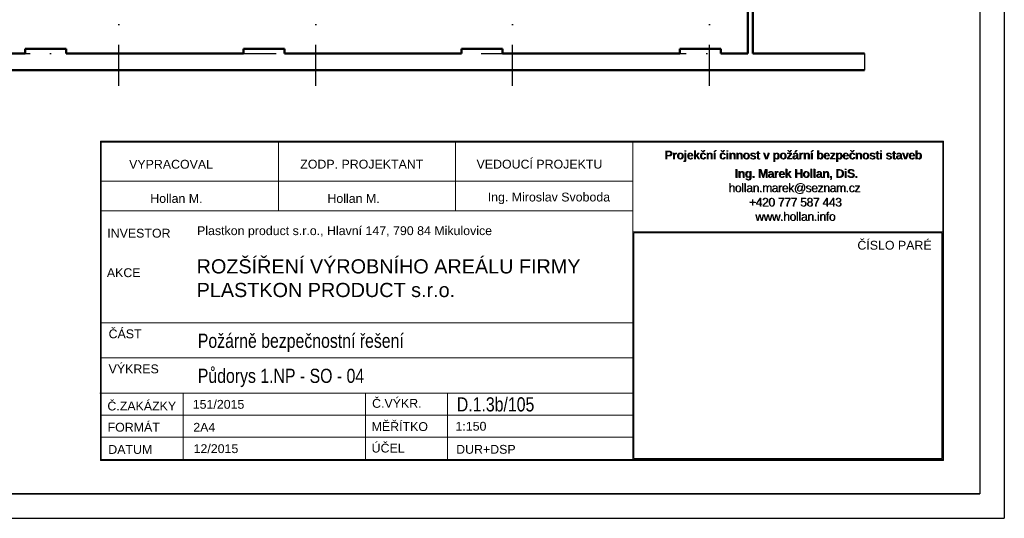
# Model space of a CAD drawing. Header units: millimetres. Extents: x 2886542 to 7567581, y -792623 to 134766.
# Tile 92 of 256: x 3800354 to 3830367, y -219095 to -203893. Entities that reach past the tile are written whole.
import ezdxf

# ---------------------------------------------------------------- set-up
doc = ezdxf.new("R2010")
doc.units = ezdxf.units.MM
doc.linetypes.add('DASHDOT', pattern=[1, 0.5, -0.25, 0, -0.25])
doc.layers.add('IN_C_OSA', color=6, linetype='DASHDOT')
doc.layers.add('LEGENDA', color=30, linetype='Continuous')
doc.layers.add('IN_C_TLUSTA', color=5, linetype='Continuous', lineweight=50)
doc.layers.add('Text obecně', color=7, linetype='Continuous', lineweight=25)
doc.layers.add('IN_HELP', color=6, linetype='Continuous', plot=False)
doc.styles.add('ARIAL', font='arial.ttf')

msp = doc.modelspace()

# ---------------------------------------------------------------- linework, layer by layer
at = {"layer": 'IN_C_OSA', "color": 250, "ltscale": 2500}
for p, q in [((3803378.5, -205913.2), (3803378.5, -180644.4)), ((3809378.5, -205913.2), (3809378.5, -180644.4)), ((3815378.5, -205913.2), (3815378.5, -180644.4)), ((3821378.5, -205913.2), (3821378.5, -180644.4)), ((3789421.6, -204927.1), (3821945.8, -204927.1))]:
    msp.add_line(p, q, dxfattribs=at)
at = {"layer": 'IN_C_TLUSTA', "color": 250}
for p, q in [((3822553.5, -202957.1), (3822553.5, -204927.1)), ((3822703.5, -202957.1), (3822703.5, -204927.1)), ((3796353.5, -204927.1), (3800523.5, -204927.1)), ((3800523.5, -204777.1), (3801773.5, -204777.1)), ((3800523.5, -204777.1), (3800523.5, -204927.1)), ((3801773.5, -204777.1), (3801773.5, -204927.1)), ((3801773.5, -204927.1), (3802953.5, -204927.1)), ((3801773.5, -204927.1), (3807173.5, -204927.1)), ((3807173.5, -204777.1), (3808423.5, -204777.1)), ((3807173.5, -204777.1), (3807173.5, -204927.1)), ((3808423.5, -204777.1), (3808423.5, -204927.1)), ((3808423.5, -204927.1), (3813823.5, -204927.1)), ((3813823.5, -204777.1), (3815073.5, -204777.1)), ((3813823.5, -204777.1), (3813823.5, -204927.1)), ((3815073.5, -204777.1), (3815073.5, -204927.1)), ((3815073.5, -204927.1), (3820473.5, -204927.1)), ((3820473.5, -204777.1), (3821723.5, -204777.1)), ((3820473.5, -204777.1), (3820473.5, -204927.1)), ((3821723.5, -204777.1), (3821723.5, -204927.1)), ((3821723.5, -204927.1), (3822553.5, -204927.1)), ((3822703.5, -204927.1), (3826109.9, -204927.1)), ((3796353.5, -205427.1), (3826109.9, -205427.1))]:
    msp.add_line(p, q, dxfattribs=at)
at = {"layer": 'IN_HELP', "color": 250, "lineweight": 30}
msp.add_line((3826109.9, -204927.1), (3826109.9, -205427.1), dxfattribs=at)
at = {"layer": 'LEGENDA', "color": 7, "lineweight": 9}
for p, q in [((3802812.9, -207595.5), (3802812.9, -217327.6)), ((3828516.3, -207595.5), (3802812.9, -207595.5)), ((3828489.3, -207622.5), (3802839.9, -207622.5)), ((3802839.9, -217300.6), (3802839.9, -207622.5)), ((3808239.8, -209721.3), (3808239.8, -207622.5)), ((3813639.6, -209721.3), (3813639.6, -207622.5)), ((3819039.5, -217300.6), (3819039.5, -207622.5)), ((3828489.3, -217300.6), (3828489.3, -207622.5)), ((3828516.3, -217327.6), (3828516.3, -207595.5)), ((3819039.5, -208818.1), (3802839.9, -208818.1)), ((3819039.5, -209721.3), (3802839.9, -209721.3)), ((3819039.5, -210359.6), (3828489.3, -210359.6)), ((3805339.5, -215275.6), (3805339.5, -217300.6)), ((3810890.3, -215275.6), (3810890.3, -217298)), ((3813389.9, -215275.6), (3813389.9, -217298)), ((3802839.9, -216625.6), (3810890.3, -216625.6)), ((3810890.3, -216623), (3819039.5, -216623)), ((3815889.6, -216623), (3815939, -216623)), ((3802812.9, -217327.6), (3828516.3, -217327.6)), ((3802839.9, -217300.6), (3828489.3, -217300.6))]:
    msp.add_line(p, q, dxfattribs=at)
for points in [[(3819039.5, -210359.6), (3828489.3, -210359.6), (3828489.3, -217300.6), (3819039.5, -217300.6)], [(3819069.5, -210389.6), (3828459.3, -210389.6), (3828459.3, -217270.6), (3819069.5, -217270.6)]]:
    msp.add_lwpolyline(points, close=True, dxfattribs=at)
at = {"layer": 'Text obecně'}
for p, q in [((3830367, -174346.2), (3830367, -219095.2)), ((3829617, -175096.2), (3829617, -218345.2)), ((3829617, -175096.2), (3829617, -218345.2)), ((3829617, -175096.2), (3829617, -218345.2)), ((3798867.8, -218345.2), (3829617, -218345.2)), ((3829617, -218345.2), (3798867.8, -218345.2)), ((3798867.8, -218345.2), (3829617, -218345.2)), ((3798867.8, -218345.2), (3829617, -218345.2)), ((3799617.7, -218345.2), (3829617, -218345.2)), ((3798867.8, -219095.2), (3830367, -219095.2))]:
    msp.add_line(p, q, dxfattribs=at)
at = {"layer": 'Text obecně', "lineweight": 9}
for p, q in [((3819039.5, -213137.7), (3802839.9, -213137.7)), ((3819039.5, -214206.7), (3802839.9, -214206.7)), ((3819039.5, -215275.6), (3802799.4, -215275.6)), ((3819039.5, -215950.6), (3802839.9, -215950.6))]:
    msp.add_line(p, q, dxfattribs=at)

# ---------------------------------------------------------------- texts
at = {"layer": 'LEGENDA', "color": 7, "lineweight": 9, "style": 'ARIAL'}
for s, height, p in [('VYPRACOVAL', 269.99, (3803689.6, -208435.9)), ('ZODP. PROJEKTANT', 269.993, (3808906.2, -208432.3)), ('VEDOUCÍ PROJEKTU', 269.993, (3814280, -208432.3)), ('Hollan M.', 269.99, (3804334.5, -209478.5)), ('Hollan M.', 269.99, (3809734.3, -209478.5)), ('Ing. Miroslav Svoboda', 269.993, (3814619.6, -209435.3)), ('INVESTOR', 269.99, (3803023.2, -210536.9)), ('ČÍSLO PARÉ', 269.99, (3825888.7, -210905.1)), ('AKCE', 269.99, (3803010.5, -211741.8)), ('ČÁST', 269.99, (3803063.6, -213606.2)), ('VÝKRES', 269.99, (3803063.6, -214675.2)), ('Č.ZAKÁZKY', 269.99, (3803027.2, -215806.8)), ('151/2015', 269.99, (3805628.7, -215755)), ('Č.VÝKR.', 269.99, (3811096.3, -215725.6)), ('FORMÁT', 269.99, (3803032.9, -216453.9)), ('MĚŘÍTKO', 269.99, (3811081.4, -216433.6)), ('2A4', 269.99, (3805644.7, -216455.5)), ('1:150', 269.99, (3813637.3, -216424.2)), ('DATUM', 269.99, (3803054.2, -217130.7)), ('12/2015', 269.99, (3805654.5, -217106.8)), ('ÚČEL', 269.99, (3811081.4, -217089)), ('DUR+DSP', 269.99, (3813658.2, -217126.7))]:
    msp.add_text(s, height=height, dxfattribs=at).set_placement(p)
at = {"layer": 'LEGENDA', "color": 7, "lineweight": 9, "style": 'ARIAL', "width": 0.8}
for s, height, p in [('Požárně bezpečnostní řešení', 431.989, (3805783, -213898.2)), ('Půdorys 1.NP - SO - 04', 431.989, (3805783, -214967.1)), ('D.1.3b/105', 431.99, (3813678.7, -215837.2))]:
    msp.add_text(s, height=height, dxfattribs=at).set_placement(p)
at = {"layer": 'LEGENDA', "color": 7, "lineweight": 9, "attachment_point": 1, "style": 'ARIAL'}
for s, insert, char_height, width in [('{\\fArial|b1|i0|c238|p34;\\W5.2075;\\T0.95;  \\W1;Projekční činnost v požární bezpečnosti staveb\\P\\H0.28571x;\\W9.6431;                   \\W1;\\P\\H3.5x;\\W8.1186;    \\W1;Ing. Marek Hollan, DiS.\\P\\fArial|b0|i0|c238|p34;\\W7.6382;    \\W1;hollan.marek@seznam.cz\\P\\W9.2554;    \\W1;+420 777 587 443\\P\\W9.7463;    \\W1;www.hollan.info}', (3818999.2, -207886.4), 262.493, 9748), ('{\\fArial|b0|i0|c238|p34;\\C0;Plastkon product s.r.o., Hlavní 147, 790 84 Mikulovice}', (3805759.7, -210190.8, 12667.9), 269.993, 18615.936), ('{\\fArial|b0|i0|c238|p34;ROZŠÍŘENÍ VÝROBNÍHO AREÁLU FIRMY\\PPLASTKON PRODUCT s.r.o.\\H1.0808x; }', (3805747.7, -211197.9), 431.989, 20330.645)]:
    msp.add_mtext(s, dxfattribs=dict(at, insert=insert, char_height=char_height, width=width))
at = {"layer": 'LEGENDA', "color": 252, "lineweight": 9, "insert": (3819014.3, -207891.9), "char_height": 262.493, "width": 9748, "attachment_point": 1, "style": 'ARIAL'}
msp.add_mtext('{\\fArial|b1|i0|c238|p34;\\W5.2075;\\T0.95;  \\W1;Projekční činnost v požární bezpečnosti staveb\\P\\H0.28571x;\\W9.6431;                   \\W1;\\P\\H3.5x;\\W8.1186;    \\W1;Ing. Marek Hollan, DiS.\\P\\fArial|b0|i0|c238|p34;\\W7.6382;    \\W1;hollan.marek@seznam.cz\\P\\W9.2554;    \\W1;+420 777 587 443\\P\\W9.7463;    \\W1;www.hollan.info}', dxfattribs=at)

doc.saveas('drawing.dxf')
